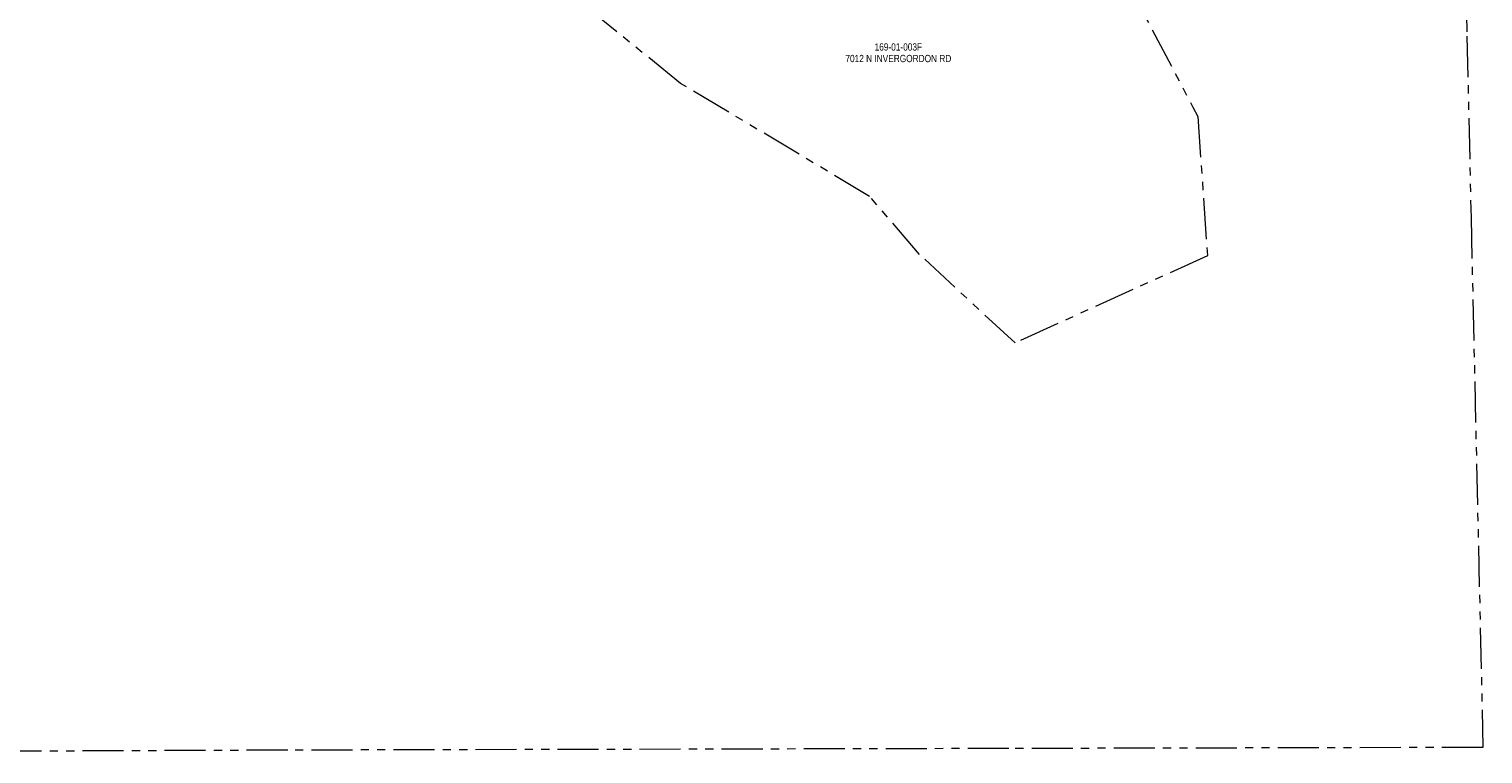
# Model space of a CAD drawing. Header units: inches. Extents: x -7927 to 9670, y -5337 to 8361.
# Tile 2 of 13: x -2231 to 3170, y -5337 to -2645. Entities that reach past the tile are written whole.
import ezdxf
from ezdxf.enums import TextEntityAlignment as Align

# ---------------------------------------------------------------- set-up
doc = ezdxf.new("R2010")
doc.units = ezdxf.units.IN
doc.header["$LTSCALE"] = 48
doc.header["$MEASUREMENT"] = 0
doc.linetypes.add('PHANTOM', pattern=[6.35, 3.175, -0.635, 0.635, -0.635, 0.635, -0.635])
doc.layers.add('C-PROP-ADJC', color=8, linetype='PHANTOM', lineweight=18)
doc.styles.add('JM', font='IBMPlexSansCondensed-Regular.ttf')

msp = doc.modelspace()

# ---------------------------------------------------------------- linework, layer by layer
at = {"layer": 'C-PROP-ADJC'}
msp.add_lwpolyline([(348.3, 2247.8), (-936.4, -536.9), (-1185, -1589.3), (-1099.5, -1508.8), (-183.6, -647.3), (766.6, -672.6), (3107.3, -2502.7), (3111, -2670.5), (3126.1, -3344.5), (3170.3, -5312.6), (1408.7, -5316.5), (-1270.5, -5322.6), (-4654, -5336.1), (-4763.3, -5336.6), (-3079.2, -2749.6), (-3045.3, -2697.4), (-4152.2, -1085.1), (-4260.8, -926.9), (-3779.9, -614.3), (-3738.3, -668.7), (-3468.1, -1022.9), (-3217.9, 1391.4)], dxfattribs=at)
msp.add_lwpolyline([(2146.8, -3486.4), (1431.9, -3810.2), (1077.4, -3481.4), (891.7, -3266), (189.3, -2846.2), (-145.7, -2575.6), (-94, -2518), (-0.2, -2413.7), (198.9, -2263.3), (286.9, -1994), (441.3, -1781.2), (646.5, -1661.4), (887.6, -1660.8), (1112.8, -1715.7), (1328.3, -1838.7), (1657.1, -2108.4), (2092.8, -2934.2), (2111, -2968.7)], close=True, dxfattribs=at)

# ---------------------------------------------------------------- texts
at = {"layer": 'C-PROP-ADJC', "style": 'JM'}
for s, p in [('169-01-003F', (998.4, -2710.9)), ('7012 N INVERGORDON RD', (998.4, -2753.9))]:
    msp.add_text(s, height=26.88, dxfattribs=at).set_placement(p, align=Align.MIDDLE_CENTER)

doc.saveas('drawing.dxf')
